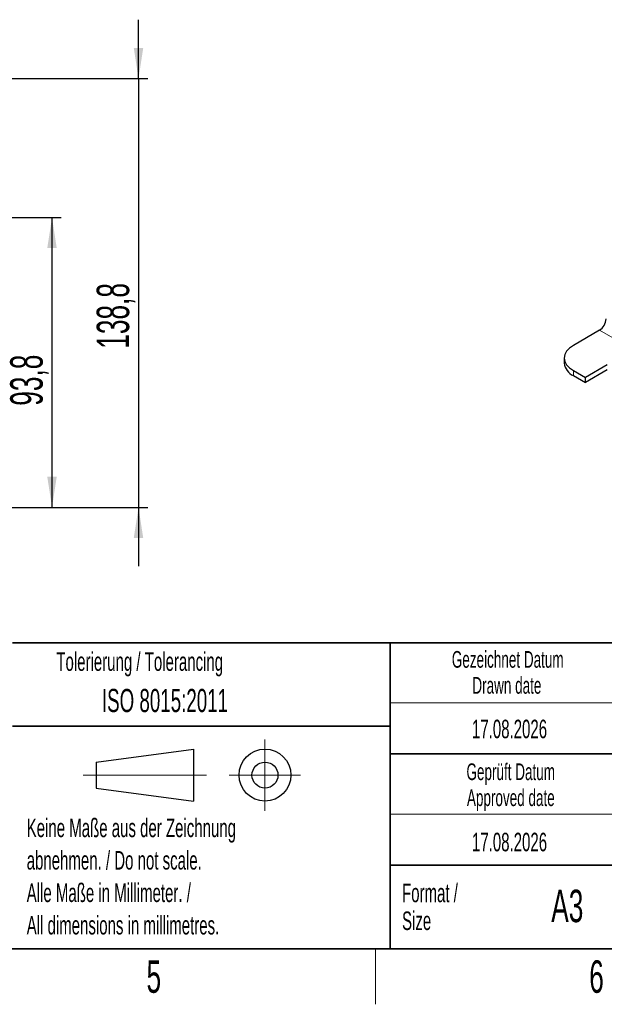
# Model space of a CAD drawing. Header units: millimetres. Extents: x 5 to 418, y 2 to 292.
# Tile 7 of 13: x 226 to 289, y 6 to 112. Entities that reach past the tile are written whole.
import ezdxf

# ---------------------------------------------------------------- set-up
doc = ezdxf.new("R2010")
doc.units = ezdxf.units.MM
doc.layers.add('SLD-0', color=7, linetype='Continuous')
doc.styles.add('SLDTEXTSTYLE0', font='TXT', dxfattribs={"width": 0.605})
doc.dimstyles.new('SLDDIMSTYLE2', dxfattribs={"dimtxt": 3.5, "dimasz": 3.302, "dimexe": 0, "dimexo": 0.0625, "dimgap": 0.875, "dimtad": 1, "dimlfac": 3, "dimrnd": 1e-09, "dimzin": 12, "dimdsep": 46, "dimtxsty": 'SLDTEXTSTYLE0', "dimsah": 1, "dimcen": 0.09, "dimadec": 0, "dimazin": 3, "dimtfac": 1, "dimtofl": 0, "dimtmove": 0, "dimatfit": 3, "dimfxl": 1, "dimfrac": 2, "dimtolj": 1, "dimtzin": 12, "dimarcsym": 0})
doc.dimstyles.new('SLDDIMSTYLE4', dxfattribs={"dimtxt": 3.5, "dimasz": 3.302, "dimexe": 0, "dimexo": 0.0625, "dimgap": 0.875, "dimtad": 1, "dimdec": 1, "dimlfac": 3, "dimrnd": 1e-09, "dimzin": 12, "dimdsep": 46, "dimtxsty": 'SLDTEXTSTYLE0', "dimsah": 1, "dimcen": 0.09, "dimadec": 0, "dimazin": 3, "dimtfac": 1, "dimtmove": 0, "dimatfit": 0, "dimfxl": 1, "dimfrac": 2, "dimtolj": 1, "dimtzin": 12, "dimarcsym": 0})

# ---------------------------------------------------------------- blocks, each defined once
blk = doc.blocks.new('SW_NOTE_0_4')
at = {"layer": 'SLD-0', "color": 0, "char_height": 1.8, "attachment_point": 2, "style": 'SLDTEXTSTYLE0'}
for s, insert in [('Gezeichnet Datum', (10.04, 2.32)), ('Drawn date', (9.95, -0.48))]:
    blk.add_mtext(s, dxfattribs=dict(at, insert=insert))
blk = doc.blocks.new('SW_NOTE_0_6')
at = {"layer": 'SLD-0', "color": 0, "char_height": 1.8, "attachment_point": 2, "style": 'SLDTEXTSTYLE0'}
for s, insert in [('Geprüft Datum', (7.96, 2.32)), ('Approved date', (7.97, -0.48))]:
    blk.add_mtext(s, dxfattribs=dict(at, insert=insert))
blk = doc.blocks.new('SW_NOTE_0_7')
at = {"layer": 'SLD-0', "color": 0, "char_height": 2, "attachment_point": 1, "style": 'SLDTEXTSTYLE0'}
for s, insert in [('Format /', (0, 2.58)), ('Size', (0, -0.42))]:
    blk.add_mtext(s, dxfattribs=dict(at, insert=insert))
blk = doc.blocks.new('SW_NOTE_0_8')
at = {"layer": 'SLD-0', "color": 0, "char_height": 2, "attachment_point": 1, "style": 'SLDTEXTSTYLE0'}
for s, insert in [('Keine Maße aus der Zeichnung', (0, 2.58)), ('abnehmen. / Do not scale.', (0, -0.92)), ('Alle Maße in Millimeter. /', (0, -4.42)), ('All dimensions in millimetres.', (0, -7.92))]:
    blk.add_mtext(s, dxfattribs=dict(at, insert=insert))
blk = doc.blocks.new('_D_11')
at = {"layer": 'SLD-0', "color": 7}
for p, q in [((239.2, 105.85), (239.2, 112.2)), ((195.84, 105.85), (240.2, 105.85)), ((239.2, 105.85), (239.2, 59.6)), ((113.01, 59.6), (240.2, 59.6)), ((239.2, 59.6), (239.2, 53.25))]:
    blk.add_line(p, q, dxfattribs=at)
for points in [[(239.2, 105.85), (239.71, 109.15), (238.69, 109.15)], [(239.2, 59.6), (238.69, 56.3), (239.71, 56.3)]]:
    blk.add_solid(points, dxfattribs=at)
at = {"layer": 'SLD-0', "color": 7, "insert": (234.69, 76.71), "char_height": 3.5, "attachment_point": 1, "rotation": 90, "style": 'SLDTEXTSTYLE0'}
blk.add_mtext('138,8', dxfattribs=at)
blk = doc.blocks.new('_D_13')
at = {"layer": 'SLD-0', "color": 7}
for p, q in [((184.34, 90.87), (230.87, 90.87)), ((229.87, 59.6), (229.87, 90.87)), ((113.01, 59.6), (230.87, 59.6))]:
    blk.add_line(p, q, dxfattribs=at)
for points in [[(229.87, 90.87), (229.36, 87.57), (230.38, 87.57)], [(229.87, 59.6), (230.38, 62.9), (229.36, 62.9)]]:
    blk.add_solid(points, dxfattribs=at)
at = {"layer": 'SLD-0', "color": 7, "insert": (225.36, 70.56), "char_height": 3.5, "attachment_point": 1, "rotation": 90, "style": 'SLDTEXTSTYLE0'}
blk.add_mtext('93,8', dxfattribs=at)

msp = doc.modelspace()

# ---------------------------------------------------------------- linework, layer by layer
at = {"color": 7, "linetype": 'Continuous', "lineweight": 25}
for p, q in [((288.9328, 78.7046), (286.1044, 77.0717)), ((285.1281, 75.7111), (285.1281, 75.1667)), ((286.1044, 74.3504), (287.4008, 73.602)), ((289.7578, 74.9627), (287.4008, 73.602)), ((289.7578, 74.4183), (287.4008, 73.0576)), ((286.1044, 73.806), (287.4008, 73.0576)), ((287.4008, 73.0576), (287.4008, 73.602))]:
    msp.add_line(p, q, dxfattribs=at)
at = {"color": 7, "linetype": 'Continuous', "lineweight": 18}
for p, q in [((288.9328, 78.7046), (326.6452, 56.9337)), ((286.1044, 74.3504), (286.1044, 73.806))]:
    msp.add_line(p, q, dxfattribs=at)
at = {"color": 7, "linetype": 'Continuous', "lineweight": 25, "flags": 128}
msp.add_lwpolyline([(286.1044, 77.0717), (285.6899, 76.7801), (285.3818, 76.4475), (285.1921, 76.0865), (285.1281, 75.7111), (285.1921, 75.3357), (285.3818, 74.9747), (285.6899, 74.642), (286.1044, 74.3504)], dxfattribs=at)
at = {"color": 7, "linetype": 'Continuous', "lineweight": 25}
for centre, radius, start, end in [((288.1047, 79.9992), 1.5368, 302.605478, 357.394522), ((286.7963, 75.3331), 1.6765, 185.694799, 245.625342)]:
    msp.add_arc(centre, radius, start, end, dxfattribs=at)
at = {"layer": 'SLD-0', "lineweight": 35}
for p, q in [((225.6167, 45), (266.3305, 45)), ((266.3305, 12), (266.3305, 45)), ((266.3305, 45), (266.3305, 12)), ((318, 45), (266.3305, 45)), ((225.6167, 36), (266.3305, 36)), ((266.3305, 33), (318, 33)), ((266.3305, 21), (318, 21)), ((26, 12), (408, 12)), ((225.6167, 12), (266.3305, 12)), ((266.3305, 12), (318, 12))]:
    msp.add_line(p, q, dxfattribs=at)
at = {"layer": 'SLD-0', "lineweight": 18}
for p, q in [((266.3305, 38.5), (318, 38.5)), ((252.8396, 34.5746), (252.8396, 26.8746)), ((233.2396, 30.7246), (246.5396, 30.7246)), ((248.9896, 30.7246), (256.6896, 30.7246)), ((266.3305, 26.5), (318, 26.5)), ((264.75, 6), (264.75, 12))]:
    msp.add_line(p, q, dxfattribs=at)
at = {"layer": 'SLD-0', "lineweight": 25}
for p, q in [((234.6396, 32.1246), (245.1396, 33.5246)), ((245.1396, 33.5246), (245.1396, 27.9246)), ((234.6396, 32.1246), (234.6396, 29.3246)), ((234.6396, 29.3246), (245.1396, 27.9246))]:
    msp.add_line(p, q, dxfattribs=at)
for radius in [2.8, 1.4]:
    msp.add_circle((252.8396, 30.7246), radius, dxfattribs=at)

# ---------------------------------------------------------------- block references
at = {"layer": 'SLD-0'}
for name, p in [('SW_NOTE_0_4', (268.9848, 41.7836)), ('SW_NOTE_0_6', (271.39, 29.6648)), ('SW_NOTE_0_8', (227.1404, 23.4526)), ('SW_NOTE_0_7', (267.6251, 16.4335))]:
    msp.add_blockref(name, p, dxfattribs=at)

# ---------------------------------------------------------------- texts
at = {"layer": 'SLD-0', "style": 'SLDTEXTSTYLE0'}
for s, insert, char_height, attachment_point in [('Tolerierung / Tolerancing', (230.3366, 43.9666), 2, 1), ('ISO 8015:2011', (235.2515, 40.0185), 2.5, 1), ('17.08.2026', (279.2203, 36.699), 2, 2), ('17.08.2026', (279.2203, 24.5049), 2, 2), ('A3', (285.4515, 18.3609), 3.5, 2), ('5', (240.8527, 10.743), 3.5, 2), ('6', (288.6027, 10.743), 3.5, 2)]:
    msp.add_mtext(s, dxfattribs=dict(at, insert=insert, char_height=char_height, attachment_point=attachment_point))

# ---------------------------------------------------------------- dimensions: what is measured, and where the dimension line sits
at = {"layer": 'SLD-0', "color": 7}
for base, p1, p2, dimstyle, picture, middle in [((239.2029558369, 59.6015495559), (195.8387060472, 105.8515495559), (113.0053727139, 59.601549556), 'SLDDIMSTYLE4', '_D_11', (239.2029558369, 82.7265495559)), ((229.872, 90.8682), (113.0054, 59.6015), (184.3387, 90.8682), 'SLDDIMSTYLE2', '_D_13', (229.872, 75.2349))]:
    dim = msp.add_linear_dim(base=base, p1=p1, p2=p2, angle=90, dimstyle=dimstyle, dxfattribs=at)
    dim.commit()
    dim.dimension.update_dxf_attribs({"geometry": picture, "text_midpoint": middle, "dimtype": 160})

doc.saveas('drawing.dxf')
